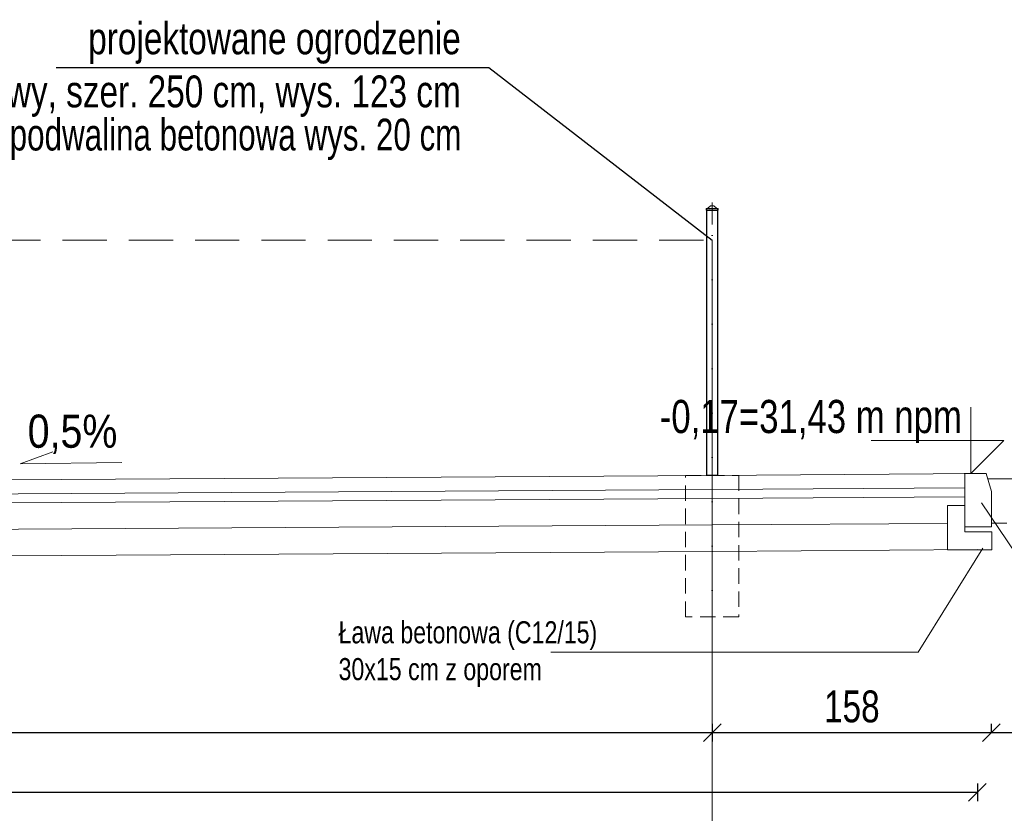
# Model space of a CAD drawing. Header units: inches. Extents: x 43593 to 117387, y -66787 to -26237.
# Tile 204 of 256: x 50758 to 51315, y -33453 to -33004. Entities that reach past the tile are written whole.
import ezdxf

# ---------------------------------------------------------------- set-up
doc = ezdxf.new("R2010")
doc.units = ezdxf.units.IN
doc.header["$MEASUREMENT"] = 0
for name, pattern in [('ACAD_ISO03W100', [30, 12, -18]), ('DASHDOT', [1, 0.5, -0.25, 0, -0.25]), ('HIDDEN', [0.375, 0.25, -0.125])]:
    doc.linetypes.add(name, pattern=pattern)
doc.layers.get('0').update_dxf_attribs({"lineweight": 0})
doc.layers.get('Defpoints').update_dxf_attribs({"lineweight": 0})
for name, color, linetype, lineweight in [('--ogr.-panele', 252, 'Continuous', 0), ('14.1-przekrój-nawierzchnie', 5, 'Continuous', 20), ('14a-przekrój-cienki', 5, 'Continuous', 0), ('A2.1-wymiary', 30, 'Continuous', 0), ('p--elewacja cienka', 251, 'Continuous', 0), ('p--koty wysok.', 141, 'Continuous', 0), ('p--przekrój-cienki', 2, 'Continuous', 5)]:
    doc.layers.add(name, color=color, linetype=linetype, lineweight=lineweight)
for name, color, linetype in [('08b-opisy konstr.', 64, 'Continuous'), ('AW OGRODZENIA', 253, 'Continuous'), ('T-przek-konst', 7, 'Continuous')]:
    doc.layers.add(name, color=color, linetype=linetype)
doc.styles.add('1-100', font='arial.ttf', dxfattribs={"width": 0.75, "height": 18})
doc.styles.add('1-50', font='arial.ttf', dxfattribs={"width": 0.75, "height": 12.5})
doc.dimstyles.new('1-100', dxfattribs={"dimtxt": 18, "dimasz": 10, "dimexe": 5, "dimexo": 5, "dimgap": 0.09, "dimtad": 0, "dimdsep": 46, "dimtxsty": '1-100', "dimblk": 'OBLIQUE', "dimcen": 0.09, "dimadec": 0, "dimazin": 0, "dimtfac": 1, "dimtdec": 4, "dimtix": 1, "dimtofl": 0, "dimtmove": 0, "dimatfit": 3, "dimldrblk": 'OBLIQUE', "dimfxl": 5, "dimfxlon": 1, "dimtvp": 0.7, "dimtolj": 1, "dimtzin": 0, "dimarcsym": 0})

# ---------------------------------------------------------------- blocks, each defined once
blk = doc.blocks.new('kota wykoń')
for p, q in [((0, 25), (0, 0)), ((0, 0), (-12.5, 12.5)), ((-12.5, 12.5), (37.5, 12.5))]:
    blk.add_line(p, q)
at = {"lineweight": 0}
blk.add_line((-2.5, 0), (2.5, 0), dxfattribs=at)
blk = doc.blocks.new('_OBLIQUE')
at = {"color": 0, "linetype": 'ByBlock', "lineweight": -2}
for p, q in [((-0.5, -0.5), (0.5, 0.5)), ((0, 0), (0, 0))]:
    blk.add_line(p, q, dxfattribs=at)
blk = doc.blocks.new('*D2418')
at = {"layer": 'A2.1-wymiary', "color": 0, "linetype": 'Continuous', "lineweight": -2}
for p, q in [((50199.61, -33402.13), (50199.61, -33412.13)), ((51149.61, -33402.13), (51149.61, -33412.13)), ((50199.61, -33407.13), (51149.61, -33407.13))]:
    blk.add_line(p, q, dxfattribs=at)
at = {"layer": 'Defpoints', "color": 0}
for p in [(50199.61, -33212.49), (51149.61, -33212.49), (51149.61, -33407.13)]:
    blk.add_point(p, dxfattribs=at)
at = {"layer": 'A2.1-wymiary', "color": 0, "lineweight": -2, "xscale": 10, "yscale": 10, "zscale": 10, "rotation": 180}
blk.add_blockref('_OBLIQUE', (50199.61, -33407.13), dxfattribs=at)
at = {"layer": 'A2.1-wymiary', "color": 0, "lineweight": -2, "xscale": 10, "yscale": 10, "zscale": 10}
blk.add_blockref('_OBLIQUE', (51149.61, -33407.13), dxfattribs=at)
at = {"layer": 'A2.1-wymiary', "color": 0, "linetype": 'Continuous', "lineweight": 5, "ltscale": 8, "insert": (50674.61, -33392.43), "char_height": 18, "attachment_point": 5, "style": '1-100'}
blk.add_mtext('\\A1;950', dxfattribs=at)
blk = doc.blocks.new('Daszek_120x120_przod')
at = {"layer": '--ogr.-panele'}
for p, q in [((-7, 0), (-7, 14)), ((2, 0), (-7, 0)), ((2, 20), (-1, 20)), ((2, 20), (118, 20)), ((2, 0), (118, 0)), ((10, 22), (40, 48)), ((46, 50), (74, 50)), ((80, 48), (110, 22)), ((121, 20), (118, 20)), ((127, 0), (118, 0)), ((127, 14), (127, 0))]:
    blk.add_line(p, q, dxfattribs=at)
at = {"layer": '--ogr.-panele', "color": 1, "linetype": 'ACAD_ISO03W100', "ltscale": 0.2}
for p, q in [((120, 14), (0, 14)), ((0, 14), (0, 0)), ((120, 14), (120, 0))]:
    blk.add_line(p, q, dxfattribs=at)
at = {"layer": '--ogr.-panele'}
for centre, radius, start, end in [((-1, 14), 6, 90, 180), ((5, 29), 9, 270, 311.0091), ((46, 41), 9, 90, 131.0091), ((74, 41), 9, 48.9909, 90), ((115, 29), 9, 228.9909, 270), ((121, 14), 6, 0, 90)]:
    blk.add_arc(centre, radius, start, end, dxfattribs=at)
blk = doc.blocks.new('*D2425')
at = {"layer": 'A2.1-wymiary', "color": 0, "linetype": 'Continuous', "lineweight": -2}
for p, q in [((51149.61, -33402.13), (51149.61, -33412.13)), ((51307.61, -33407.13), (51307.61, -33402.13)), ((51149.61, -33407.13), (51307.61, -33407.13))]:
    blk.add_line(p, q, dxfattribs=at)
at = {"layer": 'Defpoints', "color": 0}
for p in [(51149.61, -33376.38), (51307.61, -33407.13), (51307.61, -33412.13)]:
    blk.add_point(p, dxfattribs=at)
at = {"layer": 'A2.1-wymiary', "color": 0, "lineweight": -2, "xscale": 10, "yscale": 10, "zscale": 10, "rotation": 180}
blk.add_blockref('_OBLIQUE', (51149.61, -33407.13), dxfattribs=at)
at = {"layer": 'A2.1-wymiary', "color": 0, "lineweight": -2, "xscale": 10, "yscale": 10, "zscale": 10}
blk.add_blockref('_OBLIQUE', (51307.61, -33407.13), dxfattribs=at)
at = {"layer": 'A2.1-wymiary', "color": 0, "linetype": 'Continuous', "lineweight": 5, "ltscale": 8, "insert": (51228.61, -33392.43), "char_height": 18, "attachment_point": 5, "style": '1-100'}
blk.add_mtext('\\A1;158', dxfattribs=at)
blk = doc.blocks.new('*D2427')
at = {"layer": 'A2.1-wymiary', "color": 0, "linetype": 'Continuous', "lineweight": -2}
for p, q in [((51307.61, -33407.13), (51307.61, -33402.13)), ((51657.61, -33407.13), (51657.61, -33402.13)), ((51307.61, -33407.13), (51657.61, -33407.13))]:
    blk.add_line(p, q, dxfattribs=at)
at = {"layer": 'Defpoints', "color": 0}
for p in [(51307.61, -33412.13), (51657.61, -33407.13), (51657.61, -33412.13)]:
    blk.add_point(p, dxfattribs=at)
at = {"layer": 'A2.1-wymiary', "color": 0, "lineweight": -2, "xscale": 10, "yscale": 10, "zscale": 10, "rotation": 180}
blk.add_blockref('_OBLIQUE', (51307.61, -33407.13), dxfattribs=at)
at = {"layer": 'A2.1-wymiary', "color": 0, "lineweight": -2, "xscale": 10, "yscale": 10, "zscale": 10}
blk.add_blockref('_OBLIQUE', (51657.61, -33407.13), dxfattribs=at)
at = {"layer": 'A2.1-wymiary', "color": 0, "linetype": 'Continuous', "lineweight": 5, "ltscale": 8, "insert": (51482.61, -33392.43), "char_height": 18, "attachment_point": 5, "style": '1-100'}
blk.add_mtext('\\A1;350', dxfattribs=at)
blk = doc.blocks.new('*D2496')
at = {"layer": 'A2.1-wymiary', "color": 0, "linetype": 'Continuous', "lineweight": -2}
for p, q in [((48716.61, -33435.9), (48716.61, -33445.9)), ((51299.61, -33435.9), (51299.61, -33445.9)), ((48716.61, -33440.9), (51299.61, -33440.9))]:
    blk.add_line(p, q, dxfattribs=at)
at = {"layer": 'Defpoints', "color": 0}
for p in [(48716.61, -33391.16), (51299.61, -33402.13), (51299.61, -33440.9)]:
    blk.add_point(p, dxfattribs=at)
at = {"layer": 'A2.1-wymiary', "color": 0, "lineweight": -2, "xscale": 10, "yscale": 10, "zscale": 10, "rotation": 180}
blk.add_blockref('_OBLIQUE', (48716.61, -33440.9), dxfattribs=at)
at = {"layer": 'A2.1-wymiary', "color": 0, "lineweight": -2, "xscale": 10, "yscale": 10, "zscale": 10}
blk.add_blockref('_OBLIQUE', (51299.61, -33440.9), dxfattribs=at)
at = {"layer": 'A2.1-wymiary', "color": 0, "linetype": 'Continuous', "lineweight": 5, "ltscale": 8, "insert": (50008.11, -33426.2), "char_height": 18, "attachment_point": 5, "style": '1-100'}
blk.add_mtext('\\A1;2583', dxfattribs=at)

msp = doc.modelspace()

# ---------------------------------------------------------------- linework, layer by layer
at = {"linetype": 'Continuous', "ltscale": 12}
for points in [[(51553.656, -33342.136), (51345.803, -33342.136), (51302.018, -33277.134)], [(51058.307, -33361.565), (51266.16, -33361.565), (51302.657, -33302.749)]]:
    msp.add_lwpolyline(points, dxfattribs=at)
at = {"layer": '08b-opisy konstr.'}
msp.add_lwpolyline([(50778.557, -33031.001), (51023.343, -33031.001), (51149.613, -33128.666)], dxfattribs=at)
at = {"layer": '14.1-przekrój-nawierzchnie'}
msp.add_lwpolyline([(51304.704, -33260.668, 0.0075726), (51304.613, -33260.666), (51292.613, -33260.666), (51292.613, -33290.666), (51307.613, -33290.666), (51307.613, -33270.718), (51304.613, -33260.666)], format="xyb", dxfattribs=at)
msp.add_lwpolyline([(51292.613, -33290.666), (51292.613, -33293.666), (51307.78, -33293.666), (51307.78, -33303.666), (51282.78, -33303.666), (51282.78, -33278.666), (51292.613, -33278.666)], dxfattribs=at)
at = {"layer": '14a-przekrój-cienki', "color": 251, "linetype": 'DASHDOT', "ltscale": 25}
msp.add_line((51149.613, -33107.27), (51149.613, -33342.966), dxfattribs=at)
at = {"layer": '14a-przekrój-cienki', "color": 251, "linetype": 'HIDDEN', "ltscale": 35}
msp.add_lwpolyline([(51134.613, -33261.666), (51164.613, -33261.666), (51164.613, -33341.666), (51134.613, -33341.666)], close=True, dxfattribs=at)
at = {"layer": 'AW OGRODZENIA', "color": 1}
msp.add_lwpolyline([(51146.613, -33111.666), (51152.613, -33111.666), (51152.613, -33261.666), (51146.613, -33261.666)], close=True, dxfattribs=at)
at = {"layer": 'p--elewacja cienka', "linetype": 'HIDDEN', "lineweight": 5, "ltscale": 100}
msp.add_line((48719.613, -33128.666), (51149.613, -33128.666), dxfattribs=at)
at = {"layer": 'p--elewacja cienka', "lineweight": 5}
msp.add_line((51149.613, -33486.533), (51149.613, -33128.666), dxfattribs=at)
at = {"layer": 'p--koty wysok.'}
msp.add_lwpolyline([(50815.617, -33254.373), (50758.194, -33255.156), (50776.726, -33248.37)], dxfattribs=at)
at = {"layer": 'p--przekrój-cienki', "linetype": 'Continuous', "ltscale": 35}
msp.add_line((51305.508, -33263.666), (51668, -33263.666), dxfattribs=at)
at = {"layer": 'p--przekrój-cienki', "linetype": 'HIDDEN', "ltscale": 35}
msp.add_line((51307.613, -33288.666), (51665.613, -33288.666), dxfattribs=at)
at = {"layer": 'p--przekrój-cienki', "linetype": 'Continuous', "ltscale": 35}
for points in [[(51299.613, -33260.666), (51149.613, -33261.666), (49216.613, -33273.666)], [(51292.613, -33268.713), (51149.664, -33269.666), (49216.662, -33281.666)], [(51292.613, -33273.713), (51149.696, -33274.666), (49216.693, -33286.666)], [(51282.78, -33288.779), (51149.793, -33289.666), (49216.787, -33301.666)], [(51299.899, -33303.665), (51149.89, -33304.665), (49216.88, -33316.665)]]:
    msp.add_lwpolyline(points, dxfattribs=at)

# ---------------------------------------------------------------- block references
at = {"layer": 'AW OGRODZENIA', "xscale": 0.05, "yscale": 0.05, "zscale": 0.05}
msp.add_blockref('Daszek_120x120_przod', (51146.613, -33111.666), dxfattribs=at)
at = {"layer": 'p--koty wysok.', "xscale": -1.5, "yscale": 1.5, "zscale": 1.5}
msp.add_blockref('kota wykoń', (51295.863, -33260.666), dxfattribs=at)

# ---------------------------------------------------------------- texts
at = {"layer": '08b-opisy konstr.', "char_height": 18, "attachment_point": 3, "style": '1-100'}
for s, insert, width in [('projektowane ogrodzenie \\Ppanel kratowy, szer. 250 cm, wys. 123 cm', (51007.387, -33005.492), 501.12066), ('{\\W0.7059;podwalina betonowa wys. 20 cm}', (51007.733, -33059.909), 327.02474)]:
    msp.add_mtext(s, dxfattribs=dict(at, insert=insert, width=width))
at = {"layer": 'p--koty wysok.', "char_height": 18.75, "width": 311.12395, "attachment_point": 3, "style": '1-50'}
for s, insert in [('-0,17=31,43 m npm', (51290.85, -33218.973)), ('{\\W0.85;0,5%}', (50813.147, -33227.28))]:
    msp.add_mtext(s, dxfattribs=dict(at, insert=insert))
at = {"layer": 'T-przek-konst', "insert": (51088.232, -33362.695), "char_height": 12.5, "attachment_point": 6, "rotation": 0.00046, "style": '1-50'}
msp.add_mtext('\\pxql;Ława betonowa (C12/15) \\P\\pxql;30x15 cm z oporem', dxfattribs=at)

# ---------------------------------------------------------------- dimensions: what is measured, and where the dimension line sits
at = {"layer": 'A2.1-wymiary', "linetype": 'Continuous', "lineweight": 5}
for base, p1, p2, picture, middle in [((51149.613, -33407.129), (50199.613, -33212.492), (51149.613, -33212.492), '*D2418', (50674.613, -33392.427)), ((51307.613, -33407.129), (51149.613, -33376.379), (51307.613, -33412.129), '*D2425', (51228.613, -33392.427)), ((51657.613, -33407.129), (51307.613, -33412.129), (51657.613, -33412.129), '*D2427', (51482.613, -33392.427)), ((51299.613, -33440.9), (48716.613, -33391.163), (51299.613, -33402.129), '*D2496', (50008.113, -33426.198))]:
    dim = msp.add_linear_dim(base=base, p1=p1, p2=p2, dimstyle='1-100', override={"dimtxt": 18, "dimtvp": 0.8}, dxfattribs=at)
    dim.commit()
    dim.dimension.update_dxf_attribs({"geometry": picture, "text_midpoint": middle})

doc.saveas('drawing.dxf')
